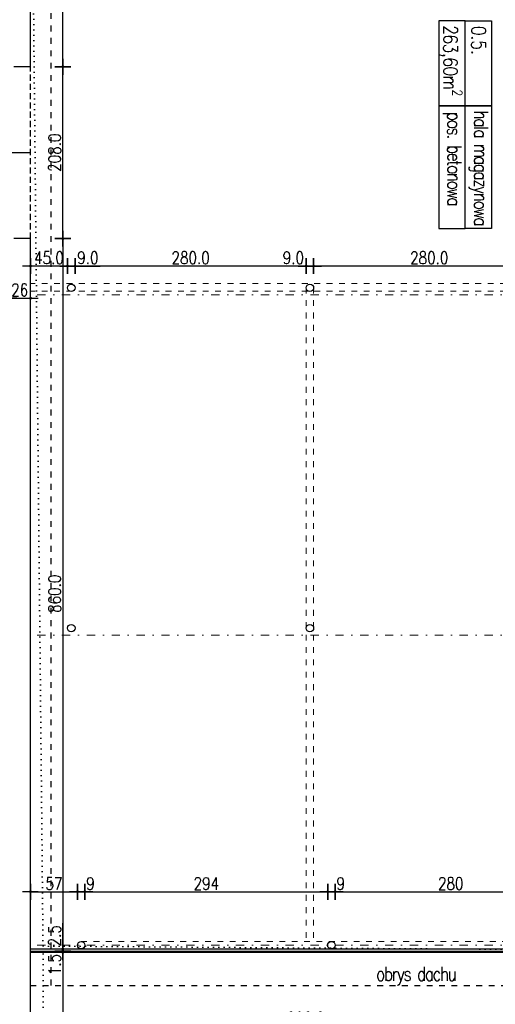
# Model space of a CAD drawing. Header units: millimetres. Extents: x 22865 to 60762, y -18816 to 15611.
# Tile 56 of 256: x 44476 to 45052, y -13444 to -12252. Entities that reach past the tile are written whole.
import ezdxf

# ---------------------------------------------------------------- set-up
doc = ezdxf.new("R2010")
doc.units = ezdxf.units.MM
for name, pattern in [('1_12', [3, 1, -1, 0, -1]), ('DASHED', [15, 7, -8]), ('DASHED2', [0.375, 0.25, -0.125]), ('DOT', [6.35, 0, -6.35]), ('STRICHPUNKT', [3, 1, -1, 0, -1])]:
    doc.linetypes.add(name, pattern=pattern)
for name, color, linetype in [('OPISY', 6, 'Continuous'), ('osie', 9, 'STRICHPUNKT'), ('sciany murowane', 4, 'Continuous'), ('widokowa', 2, 'Continuous'), ('wyburzenia', 14, 'Continuous'), ('WYMIARY', 6, 'Continuous')]:
    doc.layers.add(name, color=color, linetype=linetype)
doc.styles.add('1-100', font='simplex.shx', dxfattribs={"width": 0.8, "height": 15})
doc.dimstyles.new('1-100', dxfattribs={"dimscale": 0.5, "dimtxt": 100, "dimasz": 1, "dimexe": 0.18, "dimexo": 0.0625, "dimgap": 5, "dimtad": 1, "dimdec": 1, "dimzin": 0, "dimdsep": 46, "dimtxsty": '1-100', "dimblk1": 'K', "dimblk2": 'K', "dimsah": 1, "dimcen": 0.09, "dimse1": 1, "dimse2": 1, "dimadec": 0, "dimazin": 0, "dimtfac": 1, "dimtdec": 1, "dimtofl": 0, "dimtmove": 0, "dimatfit": 3, "dimldrblk": 'K', "dimfxl": 0, "dimtolj": 1, "dimtzin": 0, "dimarcsym": 0})

# ---------------------------------------------------------------- blocks, each defined once
blk = doc.blocks.new('K')
for p, q in [((-19.1, 0), (19.1, 0)), ((0, -19.1), (0, 19.1))]:
    blk.add_line(p, q)
blk.add_circle((0, 0), 2.02)
blk = doc.blocks.new('*D2857')
at = {"layer": 'WYMIARY', "color": 0, "lineweight": -2}
blk.add_line((44463.7, -12589.2), (44488.7, -12589.2), dxfattribs=at)
at = {"layer": 'WYMIARY', "color": 0, "linetype": 'ByBlock', "lineweight": -2, "xscale": 0.5, "yscale": 0.5, "zscale": 0.5, "rotation": 180}
blk.add_blockref('K', (44463.2, -12589.2), dxfattribs=at)
at = {"layer": 'WYMIARY', "color": 0, "linetype": 'ByBlock', "lineweight": -2, "xscale": 0.5, "yscale": 0.5, "zscale": 0.5}
blk.add_blockref('K', (44489.2, -12589.2), dxfattribs=at)
at = {"layer": 'WYMIARY', "color": 0, "ltscale": 0.2, "insert": (44476.2, -12579.2), "char_height": 15, "attachment_point": 5, "style": '1-100'}
blk.add_mtext('\\A1;26', dxfattribs=at)
blk = doc.blocks.new('*D2858')
at = {"layer": 'WYMIARY', "color": 0, "lineweight": -2, "ltscale": 0.2}
blk.add_line((44528.5, -12517.6), (44528.5, -13376.6), dxfattribs=at)
at = {"layer": 'WYMIARY', "color": 0, "linetype": 'ByBlock', "lineweight": -2, "xscale": 0.5, "yscale": 0.5, "zscale": 0.5}
for p, rotation in [((44528.5, -12517.1), 90), ((44528.5, -13377.1), 270)]:
    blk.add_blockref('K', p, dxfattribs=dict(at, rotation=rotation))
at = {"layer": 'WYMIARY', "color": 0, "ltscale": 0.2, "insert": (44518.5, -12947.1), "char_height": 15, "attachment_point": 5, "rotation": 90, "style": '1-100'}
blk.add_mtext('\\A1;860.0', dxfattribs=at)
blk = doc.blocks.new('*D2859')
at = {"layer": 'WYMIARY', "color": 0, "lineweight": -2, "ltscale": 0.2}
blk.add_line((44528.5, -12308.6), (44528.5, -11031.6), dxfattribs=at)
at = {"layer": 'WYMIARY', "color": 0, "linetype": 'ByBlock', "lineweight": -2, "xscale": 0.5, "yscale": 0.5, "zscale": 0.5}
for p, rotation in [((44528.5, -11031.1), 90), ((44528.5, -12309.1), 270)]:
    blk.add_blockref('K', p, dxfattribs=dict(at, rotation=rotation))
at = {"layer": 'WYMIARY', "color": 0, "ltscale": 0.2, "insert": (44518.5, -11670.1), "char_height": 15, "attachment_point": 5, "rotation": 90, "style": '1-100'}
blk.add_mtext('\\A1;1278.0', dxfattribs=at)
blk = doc.blocks.new('*D2860')
at = {"layer": 'WYMIARY', "color": 0, "lineweight": -2, "ltscale": 0.2}
blk.add_line((44489.7, -13307.9), (44545.7, -13307.9), dxfattribs=at)
at = {"layer": 'WYMIARY', "color": 0, "linetype": 'ByBlock', "lineweight": -2, "xscale": 0.5, "yscale": 0.5, "zscale": 0.5, "rotation": 180}
blk.add_blockref('K', (44489.2, -13307.9), dxfattribs=at)
at = {"layer": 'WYMIARY', "color": 0, "linetype": 'ByBlock', "lineweight": -2, "xscale": 0.5, "yscale": 0.5, "zscale": 0.5}
blk.add_blockref('K', (44546.2, -13307.9), dxfattribs=at)
at = {"layer": 'WYMIARY', "color": 0, "ltscale": 0.2, "insert": (44517.7, -13297.9), "char_height": 15, "attachment_point": 5, "style": '1-100'}
blk.add_mtext('\\A1;57', dxfattribs=at)
blk = doc.blocks.new('*D2861')
at = {"layer": 'WYMIARY', "color": 0, "lineweight": -2, "ltscale": 0.2}
for p, q in [((44546.7, -13307.9), (44554.7, -13307.9)), ((44555.2, -13307.9), (44568.1, -13307.9))]:
    blk.add_line(p, q, dxfattribs=at)
at = {"layer": 'WYMIARY', "color": 0, "linetype": 'ByBlock', "lineweight": -2, "xscale": 0.5, "yscale": 0.5, "zscale": 0.5, "rotation": 180}
blk.add_blockref('K', (44546.2, -13307.9), dxfattribs=at)
at = {"layer": 'WYMIARY', "color": 0, "linetype": 'ByBlock', "lineweight": -2, "xscale": 0.5, "yscale": 0.5, "zscale": 0.5}
blk.add_blockref('K', (44555.2, -13307.9), dxfattribs=at)
at = {"layer": 'WYMIARY', "color": 0, "ltscale": 0.2, "insert": (44561.9, -13297.9), "char_height": 15, "attachment_point": 5, "style": '1-100'}
blk.add_mtext('\\A1;9', dxfattribs=at)
blk = doc.blocks.new('*D2862')
at = {"layer": 'WYMIARY', "color": 0, "lineweight": -2, "ltscale": 0.2}
blk.add_line((44555.7, -13307.9), (44848.7, -13307.9), dxfattribs=at)
at = {"layer": 'WYMIARY', "color": 0, "linetype": 'ByBlock', "lineweight": -2, "xscale": 0.5, "yscale": 0.5, "zscale": 0.5, "rotation": 180}
blk.add_blockref('K', (44555.2, -13307.9), dxfattribs=at)
at = {"layer": 'WYMIARY', "color": 0, "linetype": 'ByBlock', "lineweight": -2, "xscale": 0.5, "yscale": 0.5, "zscale": 0.5}
blk.add_blockref('K', (44849.2, -13307.9), dxfattribs=at)
at = {"layer": 'WYMIARY', "color": 0, "ltscale": 0.2, "insert": (44702.2, -13297.9), "char_height": 15, "attachment_point": 5, "style": '1-100'}
blk.add_mtext('\\A1;294', dxfattribs=at)
blk = doc.blocks.new('*D2863')
at = {"layer": 'WYMIARY', "color": 0, "lineweight": -2, "ltscale": 0.2}
for p, q in [((44849.7, -13307.9), (44857.7, -13307.9)), ((44858.2, -13307.9), (44871.1, -13307.9))]:
    blk.add_line(p, q, dxfattribs=at)
at = {"layer": 'WYMIARY', "color": 0, "linetype": 'ByBlock', "lineweight": -2, "xscale": 0.5, "yscale": 0.5, "zscale": 0.5, "rotation": 180}
blk.add_blockref('K', (44849.2, -13307.9), dxfattribs=at)
at = {"layer": 'WYMIARY', "color": 0, "linetype": 'ByBlock', "lineweight": -2, "xscale": 0.5, "yscale": 0.5, "zscale": 0.5}
blk.add_blockref('K', (44858.2, -13307.9), dxfattribs=at)
at = {"layer": 'WYMIARY', "color": 0, "ltscale": 0.2, "insert": (44864.9, -13297.9), "char_height": 15, "attachment_point": 5, "style": '1-100'}
blk.add_mtext('\\A1;9', dxfattribs=at)
blk = doc.blocks.new('*D2864')
at = {"layer": 'WYMIARY', "color": 0, "lineweight": -2, "ltscale": 0.2}
blk.add_line((44858.7, -13307.9), (45137.7, -13307.9), dxfattribs=at)
at = {"layer": 'WYMIARY', "color": 0, "linetype": 'ByBlock', "lineweight": -2, "xscale": 0.5, "yscale": 0.5, "zscale": 0.5, "rotation": 180}
blk.add_blockref('K', (44858.2, -13307.9), dxfattribs=at)
at = {"layer": 'WYMIARY', "color": 0, "linetype": 'ByBlock', "lineweight": -2, "xscale": 0.5, "yscale": 0.5, "zscale": 0.5}
blk.add_blockref('K', (45138.2, -13307.9), dxfattribs=at)
at = {"layer": 'WYMIARY', "color": 0, "ltscale": 0.2, "insert": (44998.2, -13297.9), "char_height": 15, "attachment_point": 5, "style": '1-100'}
blk.add_mtext('\\A1;280', dxfattribs=at)
blk = doc.blocks.new('*D2893')
at = {"layer": 'WYMIARY', "color": 0, "lineweight": -2, "ltscale": 0.2}
blk.add_line((45111.7, -12550.3), (44832.7, -12550.3), dxfattribs=at)
at = {"layer": 'WYMIARY', "color": 0, "linetype": 'ByBlock', "lineweight": -2, "xscale": 0.5, "yscale": 0.5, "zscale": 0.5, "rotation": 180}
blk.add_blockref('K', (44832.2, -12550.3), dxfattribs=at)
at = {"layer": 'WYMIARY', "color": 0, "linetype": 'ByBlock', "lineweight": -2, "xscale": 0.5, "yscale": 0.5, "zscale": 0.5}
blk.add_blockref('K', (45112.2, -12550.3), dxfattribs=at)
at = {"layer": 'WYMIARY', "color": 0, "ltscale": 0.2, "insert": (44972.2, -12540.3), "char_height": 15, "attachment_point": 5, "style": '1-100'}
blk.add_mtext('\\A1;280.0', dxfattribs=at)
blk = doc.blocks.new('*D2894')
at = {"layer": 'WYMIARY', "color": 0, "lineweight": -2, "ltscale": 0.2}
for p, q in [((44823.2, -12550.3), (44792.6, -12550.3)), ((44831.7, -12550.3), (44823.7, -12550.3))]:
    blk.add_line(p, q, dxfattribs=at)
at = {"layer": 'WYMIARY', "color": 0, "linetype": 'ByBlock', "lineweight": -2, "xscale": 0.5, "yscale": 0.5, "zscale": 0.5, "rotation": 180}
blk.add_blockref('K', (44823.2, -12550.3), dxfattribs=at)
at = {"layer": 'WYMIARY', "color": 0, "linetype": 'ByBlock', "lineweight": -2, "xscale": 0.5, "yscale": 0.5, "zscale": 0.5}
blk.add_blockref('K', (44832.2, -12550.3), dxfattribs=at)
at = {"layer": 'WYMIARY', "color": 0, "ltscale": 0.2, "insert": (44807.6, -12540.3), "char_height": 15, "attachment_point": 5, "style": '1-100'}
blk.add_mtext('\\A1;9.0', dxfattribs=at)
blk = doc.blocks.new('*D2895')
at = {"layer": 'WYMIARY', "color": 0, "lineweight": -2, "ltscale": 0.2}
blk.add_line((44822.7, -12550.3), (44543.7, -12550.3), dxfattribs=at)
at = {"layer": 'WYMIARY', "color": 0, "linetype": 'ByBlock', "lineweight": -2, "xscale": 0.5, "yscale": 0.5, "zscale": 0.5, "rotation": 180}
blk.add_blockref('K', (44543.2, -12550.3), dxfattribs=at)
at = {"layer": 'WYMIARY', "color": 0, "linetype": 'ByBlock', "lineweight": -2, "xscale": 0.5, "yscale": 0.5, "zscale": 0.5}
blk.add_blockref('K', (44823.2, -12550.3), dxfattribs=at)
at = {"layer": 'WYMIARY', "color": 0, "ltscale": 0.2, "insert": (44683.2, -12540.3), "char_height": 15, "attachment_point": 5, "style": '1-100'}
blk.add_mtext('\\A1;280.0', dxfattribs=at)
blk = doc.blocks.new('*D2896')
at = {"layer": 'WYMIARY', "color": 0, "lineweight": -2, "ltscale": 0.2}
for p, q in [((44542.7, -12550.3), (44534.7, -12550.3)), ((44543.2, -12550.3), (44573.8, -12550.3))]:
    blk.add_line(p, q, dxfattribs=at)
at = {"layer": 'WYMIARY', "color": 0, "linetype": 'ByBlock', "lineweight": -2, "xscale": 0.5, "yscale": 0.5, "zscale": 0.5, "rotation": 180}
blk.add_blockref('K', (44534.2, -12550.3), dxfattribs=at)
at = {"layer": 'WYMIARY', "color": 0, "linetype": 'ByBlock', "lineweight": -2, "xscale": 0.5, "yscale": 0.5, "zscale": 0.5}
blk.add_blockref('K', (44543.2, -12550.3), dxfattribs=at)
at = {"layer": 'WYMIARY', "color": 0, "ltscale": 0.2, "insert": (44558.8, -12540.3), "char_height": 15, "attachment_point": 5, "style": '1-100'}
blk.add_mtext('\\A1;9.0', dxfattribs=at)
blk = doc.blocks.new('*D2897')
at = {"layer": 'WYMIARY', "color": 0, "lineweight": -2, "ltscale": 0.2}
blk.add_line((44533.7, -12550.3), (44489.7, -12550.3), dxfattribs=at)
at = {"layer": 'WYMIARY', "color": 0, "linetype": 'ByBlock', "lineweight": -2, "xscale": 0.5, "yscale": 0.5, "zscale": 0.5, "rotation": 180}
blk.add_blockref('K', (44489.2, -12550.3), dxfattribs=at)
at = {"layer": 'WYMIARY', "color": 0, "linetype": 'ByBlock', "lineweight": -2, "xscale": 0.5, "yscale": 0.5, "zscale": 0.5}
blk.add_blockref('K', (44534.2, -12550.3), dxfattribs=at)
at = {"layer": 'WYMIARY', "color": 0, "ltscale": 0.2, "insert": (44511.7, -12540.3), "char_height": 15, "attachment_point": 5, "style": '1-100'}
blk.add_mtext('\\A1;45.0', dxfattribs=at)
blk = doc.blocks.new('*D2900')
at = {"layer": 'WYMIARY', "color": 0, "lineweight": -2, "ltscale": 0.2}
blk.add_line((44528.5, -12516.6), (44528.5, -12309.6), dxfattribs=at)
at = {"layer": 'WYMIARY', "color": 0, "linetype": 'ByBlock', "lineweight": -2, "xscale": 0.5, "yscale": 0.5, "zscale": 0.5}
for p, rotation in [((44528.5, -12309.1), 90), ((44528.5, -12517.1), 270)]:
    blk.add_blockref('K', p, dxfattribs=dict(at, rotation=rotation))
at = {"layer": 'WYMIARY', "color": 0, "ltscale": 0.2, "insert": (44518.5, -12413.1), "char_height": 15, "attachment_point": 5, "rotation": 90, "style": '1-100'}
blk.add_mtext('\\A1;208.0', dxfattribs=at)
blk = doc.blocks.new('*D2903')
at = {"layer": 'WYMIARY', "color": 0, "lineweight": -2, "ltscale": 0.2}
blk.add_line((45641.7, -13510.5), (44489.7, -13510.5), dxfattribs=at)
at = {"layer": 'WYMIARY', "color": 0, "linetype": 'ByBlock', "lineweight": -2, "xscale": 0.5, "yscale": 0.5, "zscale": 0.5, "rotation": 180}
blk.add_blockref('K', (44489.2, -13510.5), dxfattribs=at)
at = {"layer": 'WYMIARY', "color": 0, "linetype": 'ByBlock', "lineweight": -2, "xscale": 0.5, "yscale": 0.5, "zscale": 0.5}
blk.add_blockref('K', (45642.2, -13510.5), dxfattribs=at)
at = {"layer": 'WYMIARY', "color": 0, "ltscale": 0.2, "insert": (45065.7, -13500.5), "char_height": 15, "attachment_point": 5, "style": '1-100'}
blk.add_mtext('\\A1;1153.0', dxfattribs=at)
blk = doc.blocks.new('*D2904')
at = {"layer": 'WYMIARY', "color": 0, "lineweight": -2, "ltscale": 0.2}
blk.add_line((44528.5, -13381.6), (44528.5, -14001.6), dxfattribs=at)
at = {"layer": 'WYMIARY', "color": 0, "linetype": 'ByBlock', "lineweight": -2, "xscale": 0.5, "yscale": 0.5, "zscale": 0.5}
for p, rotation in [((44528.5, -13381.1), 90), ((44528.5, -14002.1), 270)]:
    blk.add_blockref('K', p, dxfattribs=dict(at, rotation=rotation))
at = {"layer": 'WYMIARY', "color": 0, "ltscale": 0.2, "insert": (44518.5, -13691.6), "char_height": 15, "attachment_point": 5, "rotation": 90, "style": '1-100'}
blk.add_mtext('\\A1;621.0', dxfattribs=at)
blk = doc.blocks.new('*D2905')
at = {"layer": 'WYMIARY', "color": 0, "lineweight": -2, "ltscale": 0.2}
for p, q in [((44528.5, -13376.6), (44528.5, -13346)), ((44528.5, -13380.1), (44528.5, -13380.6))]:
    blk.add_line(p, q, dxfattribs=at)
at = {"layer": 'WYMIARY', "color": 0, "linetype": 'ByBlock', "lineweight": -2, "xscale": 0.5, "yscale": 0.5, "zscale": 0.5}
for p, rotation in [((44528.5, -13377.1), 270), ((44528.5, -13379.6), 90)]:
    blk.add_blockref('K', p, dxfattribs=dict(at, rotation=rotation))
at = {"layer": 'WYMIARY', "color": 0, "ltscale": 0.2, "insert": (44518.5, -13361.1), "char_height": 15, "attachment_point": 5, "rotation": 90, "style": '1-100'}
blk.add_mtext('\\A1;2.5', dxfattribs=at)
blk = doc.blocks.new('*D2906')
at = {"layer": 'WYMIARY', "color": 0, "lineweight": -2, "ltscale": 0.2}
for p, q in [((44528.5, -13379.1), (44528.5, -13378.6)), ((44528.5, -13381.6), (44528.5, -13410))]:
    blk.add_line(p, q, dxfattribs=at)
at = {"layer": 'WYMIARY', "color": 0, "linetype": 'ByBlock', "lineweight": -2, "xscale": 0.5, "yscale": 0.5, "zscale": 0.5}
for p, rotation in [((44528.5, -13379.6), 270), ((44528.5, -13381.1), 90)]:
    blk.add_blockref('K', p, dxfattribs=dict(at, rotation=rotation))
at = {"layer": 'WYMIARY', "color": 0, "ltscale": 0.2, "insert": (44518.5, -13396.1), "char_height": 15, "attachment_point": 5, "rotation": 90, "style": '1-100'}
blk.add_mtext('\\A1;1.5', dxfattribs=at)
blk = doc.blocks.new('*D2922')
at = {"layer": 'WYMIARY', "color": 0, "lineweight": -2, "ltscale": 0.2}
blk.add_line((45154.7, -13471.2), (44489.7, -13471.2), dxfattribs=at)
at = {"layer": 'WYMIARY', "color": 0, "linetype": 'ByBlock', "lineweight": -2, "xscale": 0.5, "yscale": 0.5, "zscale": 0.5, "rotation": 180}
blk.add_blockref('K', (44489.2, -13471.2), dxfattribs=at)
at = {"layer": 'WYMIARY', "color": 0, "linetype": 'ByBlock', "lineweight": -2, "xscale": 0.5, "yscale": 0.5, "zscale": 0.5}
blk.add_blockref('K', (45155.2, -13471.2), dxfattribs=at)
at = {"layer": 'WYMIARY', "color": 0, "ltscale": 0.2, "insert": (44822.2, -13461.2), "char_height": 15, "attachment_point": 5, "style": '1-100'}
blk.add_mtext('\\A1;666.0', dxfattribs=at)

msp = doc.modelspace()

# ---------------------------------------------------------------- linework, layer by layer
at = {"layer": 'OPISY'}
for points in [[(45015.6, -12356.29), (45015.6, -12253.39), (44983.67, -12253.39), (44983.67, -12356.29)], [(45047.53, -12253.39), (45047.53, -12356.29), (45015.6, -12356.29), (45015.6, -12253.39)], [(45015.6, -12504.86), (45015.6, -12356.29), (44983.67, -12356.29), (44983.67, -12504.86)], [(45047.53, -12356.29), (45047.53, -12504.86), (45015.6, -12504.86), (45015.6, -12356.29)], [(45015.6, -12504.86), (45015.6, -12356.29), (45047.53, -12356.29), (45047.53, -12504.86)]]:
    msp.add_lwpolyline(points, close=True, dxfattribs=at)
at = {"layer": 'osie', "color": 251, "linetype": 'DASHED', "lineweight": 15}
for p, q in [((45664.96, -12571.62), (44489.19, -12571.62)), ((45664.96, -12580.62), (44489.19, -12580.62)), ((44823.19, -12576.65), (44823.19, -13368.15)), ((44832.19, -12576.65), (44832.19, -13368.15)), ((44550.69, -13368.15), (45155.19, -13368.15))]:
    msp.add_line(p, q, dxfattribs=at)
at = {"layer": 'osie', "linetype": '1_12', "lineweight": 15, "ltscale": 10}
for p, q in [((45681.19, -12585.15), (44489.19, -12585.15)), ((45681.19, -12997.15), (44489.19, -12997.15)), ((45681.19, -13372.65), (44489.19, -13372.65))]:
    msp.add_line(p, q, dxfattribs=at)
at = {"layer": 'sciany murowane', "ltscale": 20}
for p, q in [((44489.19, -12309.15), (44489.19, -10969.65)), ((44489.19, -14002.15), (44489.19, -12517.15))]:
    msp.add_line(p, q, dxfattribs=at)
at = {"layer": 'sciany murowane', "ltscale": 0.2}
for p, q in [((44489.19, -12309.15), (44469.19, -12309.15)), ((44489.19, -12517.15), (44469.19, -12517.15))]:
    msp.add_line(p, q, dxfattribs=at)
at = {"layer": 'widokowa', "color": 1, "linetype": 'DASHED'}
for p, q in [((44514.19, -13421.15), (44514.19, -11002.15)), ((44489.19, -13421.15), (45691.19, -13421.15))]:
    msp.add_line(p, q, dxfattribs=at)
at = {"layer": 'widokowa', "color": 1, "linetype": 'DASHED2', "ltscale": 30}
msp.add_line((44489.19, -12517.15), (44489.19, -12309.15), dxfattribs=at)
at = {"layer": 'widokowa', "color": 2, "ltscale": 0.2}
for p, q in [((44489.19, -13377.15), (45633.69, -13377.15)), ((44489.19, -13379.65), (45636.19, -13379.65))]:
    msp.add_line(p, q, dxfattribs=at)
at = {"layer": 'widokowa', "color": 1, "ltscale": 0.2}
msp.add_line((44489.19, -13381.15), (45638.69, -13381.15), dxfattribs=at)
at = {"layer": 'wyburzenia', "linetype": 'DOT'}
for p, q in [((44504.46, -13373.5), (44480.65, -11015.9)), ((44504.69, -13982.9), (44504.46, -13373.5)), ((44504.46, -13373.5), (45644.07, -13381.38))]:
    msp.add_line(p, q, dxfattribs=at)
at = {"layer": 'WYMIARY', "ltscale": 0.2}
msp.add_line((44489.19, -12413.15), (44364.7, -12413.1), dxfattribs=at)
at = {"layer": 'WYMIARY', "color": 3, "ltscale": 0.2}
for centre in [(44538.69, -12576.65), (44827.69, -12576.65), (44538.69, -12988.65), (44827.69, -12988.65), (44550.69, -13372.65), (44853.69, -13372.65)]:
    msp.add_circle(centre, 4.5, dxfattribs=at)

# ---------------------------------------------------------------- texts
at = {"layer": 'OPISY', "color": 1, "insert": (44998.14, -12258.92), "char_height": 17, "width": 183.8811, "attachment_point": 4, "rotation": 270, "style": '1-100'}
msp.add_mtext('\\A1;{\\T0.95;\\Fsimplex8|c238;263,60m{\\H0.7x;\\S2^ ;}}', dxfattribs=at)
at = {"layer": 'OPISY', "color": 2, "insert": (45032.06, -12259.6), "char_height": 17, "width": 183.8811, "attachment_point": 4, "rotation": 270, "style": '1-100'}
msp.add_mtext('{\\Fsimplex8|c238;0.5.}', dxfattribs=at)
at = {"layer": 'OPISY', "char_height": 17, "width": 302.1591, "attachment_point": 4, "rotation": 270, "style": '1-100'}
for s, insert in [('{\\T0.8;\\Fsimplex8|c238;pos. betonowa}', (44999.88, -12363.83)), ('{\\T0.75;\\Fsimplex8|c238;hala magazynowa\\T0.8;  }', (45032.07, -12362.27))]:
    msp.add_mtext(s, dxfattribs=dict(at, insert=insert))
at = {"layer": 'OPISY', "insert": (44907.83, -13410.06), "char_height": 17, "width": 302.1591, "attachment_point": 4, "style": '1-100'}
msp.add_mtext('{\\T0.8;\\Fsimplex8|c238;obrys dachu}', dxfattribs=at)

# ---------------------------------------------------------------- dimensions: what is measured, and where the dimension line sits
at = {"layer": 'WYMIARY', "ltscale": 0.2}
for base, p1, p2, picture, middle in [((44528.51, -11031.15), (44489.19, -12309.15), (44489.19, -11031.15), '*D2859', (44518.51, -11670.15)), ((44528.51, -12309.15), (44538.07, -12517.15), (44538.07, -12309.15), '*D2900', (44518.51, -12413.15)), ((44528.51, -13377.15), (44489.19, -12517.15), (44489.19, -13377.15), '*D2858', (44518.51, -12947.15)), ((44528.51, -13377.15), (44531.12, -13379.65), (44531.12, -13377.15), '*D2905', (44518.51, -13361.08)), ((44528.51, -14002.15), (44489.19, -13381.15), (44489.19, -14002.15), '*D2904', (44518.51, -13691.65)), ((44528.51, -13381.15), (44531.12, -13379.65), (44531.12, -13381.15), '*D2906', (44518.51, -13396.08))]:
    dim = msp.add_linear_dim(base=base, p1=p1, p2=p2, angle=270, dimstyle='1-100', dxfattribs=at)
    dim.commit()
    dim.dimension.update_dxf_attribs({"geometry": picture, "text_midpoint": middle})
for base, p1, p2, picture, middle in [((44489.19, -12550.32), (44534.19, -12559.88), (44489.19, -12559.88), '*D2897', (44511.69, -12540.32)), ((44543.19, -12550.32), (44823.19, -12559.88), (44543.19, -12559.88), '*D2895', (44683.19, -12540.32)), ((44823.19, -12550.32), (44832.19, -12559.88), (44823.19, -12559.88), '*D2894', (44807.62, -12540.32)), ((44832.19, -12550.32), (45112.19, -12559.88), (44832.19, -12559.88), '*D2893', (44972.19, -12540.32)), ((44489.19, -13510.47), (45642.19, -13401.65), (44489.19, -13401.65), '*D2903', (45065.69, -13500.47)), ((44489.19, -13471.24), (45155.19, -13401.65), (44489.19, -13401.65), '*D2922', (44822.19, -13461.24))]:
    dim = msp.add_linear_dim(base=base, p1=p1, p2=p2, dimstyle='1-100', dxfattribs=at)
    dim.commit()
    dim.dimension.update_dxf_attribs({"geometry": picture, "text_midpoint": middle})
dim = msp.add_linear_dim(base=(44534.19, -12550.32), p1=(44543.19, -12559.88), p2=(44534.19, -12559.88), dimstyle='1-100', dxfattribs=at)
dim.commit()
dim.dimension.update_dxf_attribs({"geometry": '*D2896', "text_midpoint": (44558.77, -12550.32), "dimtype": 160})
at = {"layer": 'WYMIARY'}
dim = msp.add_linear_dim(base=(44489.19, -12589.2), p1=(44463.19, -12579.64), p2=(44489.19, -12579.64), dimstyle='1-100', override={"dimdec": 0, "dimtxsty": '1-100', "dimldrblk": 'K'}, dxfattribs=at)
dim.commit()
dim.dimension.update_dxf_attribs({"geometry": '*D2857', "text_midpoint": (44476.19, -12579.2)})
at = {"layer": 'WYMIARY', "ltscale": 0.2}
for base, p1, p2, picture, middle in [((44546.19, -13307.9), (44489.19, -13313.95), (44546.19, -13313.95), '*D2860', (44517.69, -13297.9)), ((44555.19, -13307.9), (44546.19, -13317.45), (44555.19, -13317.45), '*D2861', (44561.91, -13297.9)), ((44849.19, -13307.9), (44555.19, -13317.45), (44849.19, -13317.45), '*D2862', (44702.19, -13297.9)), ((44858.19, -13307.9), (44849.19, -13317.45), (44858.19, -13317.45), '*D2863', (44864.91, -13297.9)), ((45138.19, -13307.9), (44858.19, -13317.45), (45138.19, -13317.45), '*D2864', (44998.19, -13297.9))]:
    dim = msp.add_linear_dim(base=base, p1=p1, p2=p2, dimstyle='1-100', override={"dimdec": 0, "dimtxsty": '1-100', "dimldrblk": 'K'}, dxfattribs=at)
    dim.commit()
    dim.dimension.update_dxf_attribs({"geometry": picture, "text_midpoint": middle})

doc.saveas('drawing.dxf')
